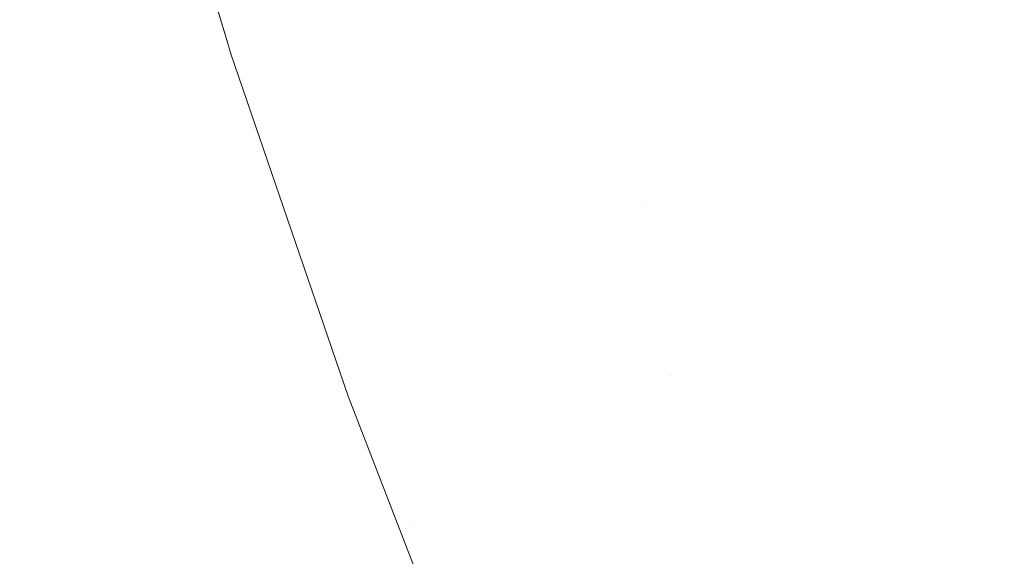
# Model space of a CAD drawing. Header units: centimetres. Extents: x -21.6 to 22.7, y 3.4 to 5.2.
# Tile 118 of 256: x -6.7031 to -6.6788, y 3.8159 to 3.8291. Entities that reach past the tile are written whole.
import ezdxf

# ---------------------------------------------------------------- set-up
doc = ezdxf.new("R2010")
doc.units = ezdxf.units.CM
doc.header["$LTSCALE"] = 2.54
doc.layers.add('Lucido design-1', color=7, linetype='Continuous')

# ---------------------------------------------------------------- blocks, each defined once
blk = doc.blocks.new('Gruppo-4-1')
at = {"color": 7, "linetype": 'Continuous', "lineweight": 9}
blk.add_3dface([(-21.503423, 5.100212, -1872.215514), (-21.503423, 3.500212, -1872.215514), (22.630348, 3.500212, -1872.215514), (22.630348, 5.100212, -1872.215514)], dxfattribs=at)
for points, invisible_edges in [([(-6.700391, 3.83646, -1872.917089), (-6.700524, 3.836976, -1872.915514), (-6.698022, 3.828596, -1872.915514), (-6.698038, 3.82859, -1872.917089)], 13), ([(-6.698022, 3.828596, -1872.915514), (-6.700524, 3.836976, -1872.915514), (-6.700524, 3.836976, -1872.715514), (-6.698022, 3.828596, -1872.715514)], 10), ([(-6.698009, 3.828603, -1872.713294), (-6.698022, 3.828596, -1872.715514), (-6.700524, 3.836976, -1872.715514), (-6.700362, 3.836472, -1872.713294)], 13), ([(-6.697044, 3.829048, -1872.699636), (-6.697311, 3.828925, -1872.701944), (-6.699653, 3.836759, -1872.701944), (-6.699382, 3.836869, -1872.699636)], 15), ([(-6.699382, 3.836869, -1872.699636), (-6.699066, 3.836997, -1872.697318), (-6.696733, 3.829192, -1872.697318), (-6.697044, 3.829048, -1872.699636)], 15), ([(-6.697534, 3.828822, -1872.704243), (-6.697714, 3.828739, -1872.706529), (-6.700063, 3.836593, -1872.706529), (-6.699879, 3.836668, -1872.704243)], 15), ([(-6.699879, 3.836668, -1872.704243), (-6.699653, 3.836759, -1872.701944), (-6.697311, 3.828925, -1872.701944), (-6.697534, 3.828822, -1872.704243)], 15), ([(-6.700641, 3.836359, -1872.923631), (-6.700545, 3.836398, -1872.921959), (-6.69819, 3.82852, -1872.921959), (-6.698284, 3.828476, -1872.923631)], 15), ([(-6.698118, 3.828553, -1872.920311), (-6.69819, 3.82852, -1872.921959), (-6.700545, 3.836398, -1872.921959), (-6.700472, 3.836428, -1872.920311)], 15), ([(-6.700472, 3.836428, -1872.920311), (-6.700421, 3.836448, -1872.918688), (-6.698067, 3.828576, -1872.918688), (-6.698118, 3.828553, -1872.920311)], 15), ([(-6.698038, 3.82859, -1872.917089), (-6.698067, 3.828576, -1872.918688), (-6.700421, 3.836448, -1872.918688), (-6.700391, 3.83646, -1872.917089)], 15), ([(-6.700362, 3.836472, -1872.713294), (-6.700303, 3.836496, -1872.711056), (-6.697951, 3.82863, -1872.711056), (-6.698009, 3.828603, -1872.713294)], 15), ([(-6.697853, 3.828675, -1872.7088), (-6.697951, 3.82863, -1872.711056), (-6.700303, 3.836496, -1872.711056), (-6.700204, 3.836536, -1872.7088)], 15), ([(-6.700204, 3.836536, -1872.7088), (-6.700063, 3.836593, -1872.706529), (-6.697714, 3.828739, -1872.706529), (-6.697853, 3.828675, -1872.7088)], 15), ([(-6.681914, 3.83603, -1872.654508), (-6.680673, 3.836603, -1872.652484), (-6.678269, 3.829522, -1872.652484), (-6.679489, 3.828885, -1872.654508)], 15), ([(-6.701278, 3.836102, -1872.930554), (-6.701079, 3.836182, -1872.928788), (-6.698715, 3.828277, -1872.928788), (-6.698911, 3.828187, -1872.930554)], 15), ([(-6.698546, 3.828355, -1872.927046), (-6.698715, 3.828277, -1872.928788), (-6.701079, 3.836182, -1872.928788), (-6.700907, 3.836252, -1872.927046)], 15), ([(-6.700907, 3.836252, -1872.927046), (-6.700762, 3.836311, -1872.925326), (-6.698403, 3.828421, -1872.925326), (-6.698546, 3.828355, -1872.927046)], 15), ([(-6.698284, 3.828476, -1872.923631), (-6.698403, 3.828421, -1872.925326), (-6.700762, 3.836311, -1872.925326), (-6.700641, 3.836359, -1872.923631)], 15), ([(-6.699388, 3.827966, -1872.934153), (-6.699672, 3.827836, -1872.935985), (-6.70205, 3.835789, -1872.935985), (-6.701762, 3.835906, -1872.934153)], 15), ([(-6.701762, 3.835906, -1872.934153), (-6.701505, 3.83601, -1872.932342), (-6.699135, 3.828083, -1872.932342), (-6.699388, 3.827966, -1872.934153)], 15), ([(-6.698911, 3.828187, -1872.930554), (-6.699135, 3.828083, -1872.932342), (-6.701505, 3.83601, -1872.932342), (-6.701278, 3.836102, -1872.930554)], 15), ([(-6.679489, 3.828885, -1872.654508), (-6.680667, 3.82827, -1872.656569), (-6.683113, 3.835476, -1872.656569), (-6.681914, 3.83603, -1872.654508)], 15), ([(-6.699987, 3.82769, -1872.937837), (-6.700334, 3.82753, -1872.939711), (-6.702722, 3.835517, -1872.939711), (-6.702369, 3.83566, -1872.937837)], 15), ([(-6.702369, 3.83566, -1872.937837), (-6.70205, 3.835789, -1872.935985), (-6.699672, 3.827836, -1872.935985), (-6.699987, 3.82769, -1872.937837)], 15), ([(-6.70311, 3.835361, -1872.941603), (-6.702722, 3.835517, -1872.939711), (-6.700334, 3.82753, -1872.939711), (-6.700716, 3.827354, -1872.941603)], 15), ([(-6.684268, 3.834943, -1872.658665), (-6.683113, 3.835476, -1872.656569), (-6.680667, 3.82827, -1872.656569), (-6.681802, 3.827678, -1872.658665)], 15), ([(-6.703992, 3.835003, -1872.945443), (-6.703533, 3.835189, -1872.943514), (-6.701132, 3.827162, -1872.943514), (-6.701585, 3.826953, -1872.945443)], 15), ([(-6.700716, 3.827354, -1872.941603), (-6.701132, 3.827162, -1872.943514), (-6.703533, 3.835189, -1872.943514), (-6.70311, 3.835361, -1872.941603)], 15), ([(-6.701585, 3.826953, -1872.945443), (-6.702076, 3.826726, -1872.947388), (-6.70449, 3.834802, -1872.947388), (-6.703992, 3.835003, -1872.945443)], 15), ([(-6.681802, 3.827678, -1872.658665), (-6.682893, 3.827108, -1872.660793), (-6.685379, 3.834431, -1872.660793), (-6.684268, 3.834943, -1872.658665)], 15), ([(-6.705028, 3.834585, -1872.949348), (-6.70449, 3.834802, -1872.947388), (-6.702076, 3.826726, -1872.947388), (-6.702605, 3.826482, -1872.949348)], 15), ([(-6.702605, 3.826482, -1872.949348), (-6.703174, 3.826219, -1872.951323), (-6.705606, 3.834351, -1872.951323), (-6.705028, 3.834585, -1872.949348)], 15), ([(-6.686444, 3.83394, -1872.662952), (-6.685379, 3.834431, -1872.660793), (-6.682893, 3.827108, -1872.660793), (-6.683939, 3.826562, -1872.662952)], 15), ([(-6.683939, 3.826562, -1872.662952), (-6.68494, 3.82604, -1872.665138), (-6.687462, 3.83347, -1872.665138), (-6.686444, 3.83394, -1872.662952)], 15), ([(-6.688434, 3.833021, -1872.66735), (-6.687462, 3.83347, -1872.665138), (-6.68494, 3.82604, -1872.665138), (-6.685895, 3.825542, -1872.66735)], 15), ([(-6.685895, 3.825542, -1872.66735), (-6.686804, 3.825067, -1872.669585), (-6.689359, 3.832594, -1872.669585), (-6.688434, 3.833021, -1872.66735)], 15), ([(-6.690236, 3.83219, -1872.67184), (-6.689359, 3.832594, -1872.669585), (-6.686804, 3.825067, -1872.669585), (-6.687666, 3.824618, -1872.67184)], 15), ([(-6.687666, 3.824618, -1872.67184), (-6.68848, 3.824192, -1872.674113), (-6.691065, 3.831807, -1872.674113), (-6.690236, 3.83219, -1872.67184)], 15), ([(-6.691847, 3.831446, -1872.676402), (-6.691065, 3.831807, -1872.674113), (-6.68848, 3.824192, -1872.674113), (-6.689248, 3.823792, -1872.676402)], 15), ([(-6.689248, 3.823792, -1872.676402), (-6.689968, 3.823416, -1872.678705), (-6.69258, 3.831108, -1872.678705), (-6.691847, 3.831446, -1872.676402)], 15), ([(-6.693265, 3.830792, -1872.681018), (-6.69258, 3.831108, -1872.678705), (-6.689968, 3.823416, -1872.678705), (-6.690641, 3.823064, -1872.681018)], 15), ([(-6.690641, 3.823064, -1872.681018), (-6.691267, 3.822738, -1872.683339), (-6.693902, 3.830498, -1872.683339), (-6.693265, 3.830792, -1872.681018)], 15), ([(-6.694491, 3.830226, -1872.685667), (-6.693902, 3.830498, -1872.683339), (-6.691267, 3.822738, -1872.683339), (-6.691846, 3.822435, -1872.685667)], 15), ([(-6.691846, 3.822435, -1872.685667), (-6.692379, 3.822158, -1872.687998), (-6.695033, 3.829976, -1872.687998), (-6.694491, 3.830226, -1872.685667)], 15), ([(-6.695527, 3.829748, -1872.690331), (-6.695033, 3.829976, -1872.687998), (-6.692379, 3.822158, -1872.687998), (-6.692865, 3.821904, -1872.690331)], 15), ([(-6.692865, 3.821904, -1872.690331), (-6.693305, 3.821674, -1872.692664), (-6.695975, 3.829541, -1872.692664), (-6.695527, 3.829748, -1872.690331)], 15), ([(-6.693699, 3.821468, -1872.694993), (-6.694049, 3.821286, -1872.697318), (-6.696733, 3.829192, -1872.697318), (-6.696377, 3.829356, -1872.694993)], 15), ([(-6.696377, 3.829356, -1872.694993), (-6.695975, 3.829541, -1872.692664), (-6.693305, 3.821674, -1872.692664), (-6.693699, 3.821468, -1872.694993)], 15), ([(-6.679489, 3.828885, -1872.654508), (-6.678269, 3.829522, -1872.652484), (-6.675533, 3.822372, -1872.652484), (-6.676729, 3.821671, -1872.654508)], 15), ([(-6.697044, 3.829048, -1872.699636), (-6.696733, 3.829192, -1872.697318), (-6.694049, 3.821286, -1872.697318), (-6.694355, 3.821126, -1872.699636)], 15), ([(-6.697534, 3.828822, -1872.704243), (-6.697311, 3.828925, -1872.701944), (-6.694617, 3.82099, -1872.701944), (-6.694836, 3.820875, -1872.704243)], 15), ([(-6.694355, 3.821126, -1872.699636), (-6.694617, 3.82099, -1872.701944), (-6.697311, 3.828925, -1872.701944), (-6.697044, 3.829048, -1872.699636)], 15), ([(-6.676729, 3.821671, -1872.654508), (-6.677883, 3.820994, -1872.656569), (-6.680667, 3.82827, -1872.656569), (-6.679489, 3.828885, -1872.654508)], 15), ([(-6.695331, 3.820617, -1872.917089), (-6.69536, 3.820602, -1872.918688), (-6.698067, 3.828576, -1872.918688), (-6.698038, 3.82859, -1872.917089)], 15), ([(-6.698038, 3.82859, -1872.917089), (-6.698022, 3.828596, -1872.915514), (-6.697931, 3.82829, -1872.915514)], 9), ([(-6.695331, 3.820617, -1872.917089), (-6.698038, 3.82859, -1872.917089), (-6.697931, 3.82829, -1872.915514)], 11), ([(-6.697931, 3.82829, -1872.715514), (-6.698022, 3.828596, -1872.715514), (-6.698009, 3.828603, -1872.713294)], 10), ([(-6.698022, 3.828596, -1872.715514), (-6.697931, 3.82829, -1872.715514), (-6.697931, 3.82829, -1872.915514), (-6.698022, 3.828596, -1872.915514)], 10), ([(-6.698009, 3.828603, -1872.713294), (-6.697951, 3.82863, -1872.711056), (-6.695246, 3.820661, -1872.711056), (-6.695303, 3.820631, -1872.713294)], 15), ([(-6.697931, 3.82829, -1872.715514), (-6.698009, 3.828603, -1872.713294), (-6.695303, 3.820631, -1872.713294)], 11), ([(-6.69515, 3.820711, -1872.7088), (-6.695246, 3.820661, -1872.711056), (-6.697951, 3.82863, -1872.711056), (-6.697853, 3.828675, -1872.7088)], 15), ([(-6.697853, 3.828675, -1872.7088), (-6.697714, 3.828739, -1872.706529), (-6.695014, 3.820783, -1872.706529), (-6.69515, 3.820711, -1872.7088)], 15), ([(-6.694836, 3.820875, -1872.704243), (-6.695014, 3.820783, -1872.706529), (-6.697714, 3.828739, -1872.706529), (-6.697534, 3.828822, -1872.704243)], 15), ([(-6.695831, 3.820356, -1872.927046), (-6.695997, 3.820269, -1872.928788), (-6.698715, 3.828277, -1872.928788), (-6.698546, 3.828355, -1872.927046)], 15), ([(-6.698546, 3.828355, -1872.927046), (-6.698403, 3.828421, -1872.925326), (-6.69569, 3.82043, -1872.925326), (-6.695831, 3.820356, -1872.927046)], 15), ([(-6.695574, 3.82049, -1872.923631), (-6.69569, 3.82043, -1872.925326), (-6.698403, 3.828421, -1872.925326), (-6.698284, 3.828476, -1872.923631)], 15), ([(-6.698284, 3.828476, -1872.923631), (-6.69819, 3.82852, -1872.921959), (-6.69548, 3.820539, -1872.921959), (-6.695574, 3.82049, -1872.923631)], 15), ([(-6.69541, 3.820576, -1872.920311), (-6.69548, 3.820539, -1872.921959), (-6.69819, 3.82852, -1872.921959), (-6.698118, 3.828553, -1872.920311)], 15), ([(-6.698118, 3.828553, -1872.920311), (-6.698067, 3.828576, -1872.918688), (-6.69536, 3.820602, -1872.918688), (-6.69541, 3.820576, -1872.920311)], 15), ([(-6.696189, 3.820169, -1872.930554), (-6.696409, 3.820054, -1872.932342), (-6.699135, 3.828083, -1872.932342), (-6.698911, 3.828187, -1872.930554)], 15), ([(-6.698911, 3.828187, -1872.930554), (-6.698715, 3.828277, -1872.928788), (-6.695997, 3.820269, -1872.928788), (-6.696189, 3.820169, -1872.930554)], 15), ([(-6.697931, 3.82829, -1872.915514), (-6.695036, 3.819833, -1872.915514), (-6.695331, 3.820617, -1872.917089)], 10), ([(-6.697931, 3.82829, -1872.915514), (-6.697931, 3.82829, -1872.715514), (-6.695036, 3.819833, -1872.715514), (-6.695036, 3.819833, -1872.915514)], 5), ([(-6.695303, 3.820631, -1872.713294), (-6.695036, 3.819833, -1872.715514), (-6.697931, 3.82829, -1872.715514)], 9), ([(-6.681802, 3.827678, -1872.658665), (-6.680667, 3.82827, -1872.656569), (-6.677883, 3.820994, -1872.656569), (-6.678995, 3.820341, -1872.658665)], 15), ([(-6.696658, 3.819924, -1872.934153), (-6.696937, 3.819779, -1872.935985), (-6.699672, 3.827836, -1872.935985), (-6.699388, 3.827966, -1872.934153)], 15), ([(-6.699388, 3.827966, -1872.934153), (-6.699135, 3.828083, -1872.932342), (-6.696409, 3.820054, -1872.932342), (-6.696658, 3.819924, -1872.934153)], 15), ([(-6.697246, 3.819617, -1872.937837), (-6.697588, 3.819439, -1872.939711), (-6.700334, 3.82753, -1872.939711), (-6.699987, 3.82769, -1872.937837)], 15), ([(-6.699987, 3.82769, -1872.937837), (-6.699672, 3.827836, -1872.935985), (-6.696937, 3.819779, -1872.935985), (-6.697246, 3.819617, -1872.937837)], 15), ([(-6.678995, 3.820341, -1872.658665), (-6.680064, 3.819714, -1872.660793), (-6.682893, 3.827108, -1872.660793), (-6.681802, 3.827678, -1872.658665)], 15), ([(-6.700716, 3.827354, -1872.941603), (-6.700334, 3.82753, -1872.939711), (-6.697588, 3.819439, -1872.939711), (-6.697963, 3.819243, -1872.941603)], 15), ([(-6.701585, 3.826953, -1872.945443), (-6.701132, 3.827162, -1872.943514), (-6.698372, 3.81903, -1872.943514), (-6.698817, 3.818797, -1872.945443)], 15), ([(-6.697963, 3.819243, -1872.941603), (-6.698372, 3.81903, -1872.943514), (-6.701132, 3.827162, -1872.943514), (-6.700716, 3.827354, -1872.941603)], 15), ([(-6.698817, 3.818797, -1872.945443), (-6.699299, 3.818546, -1872.947388), (-6.702076, 3.826726, -1872.947388), (-6.701585, 3.826953, -1872.945443)], 15), ([(-6.683939, 3.826562, -1872.662952), (-6.682893, 3.827108, -1872.660793), (-6.680064, 3.819714, -1872.660793), (-6.681089, 3.819113, -1872.662952)], 15), ([(-6.702605, 3.826482, -1872.949348), (-6.702076, 3.826726, -1872.947388), (-6.699299, 3.818546, -1872.947388), (-6.699819, 3.818275, -1872.949348)], 15), ([(-6.699819, 3.818275, -1872.949348), (-6.700378, 3.817983, -1872.951323), (-6.703174, 3.826219, -1872.951323), (-6.702605, 3.826482, -1872.949348)], 15), ([(-6.681089, 3.819113, -1872.662952), (-6.68207, 3.818538, -1872.665138), (-6.68494, 3.82604, -1872.665138), (-6.683939, 3.826562, -1872.662952)], 15), ([(-6.703785, 3.825938, -1872.953311), (-6.703174, 3.826219, -1872.951323), (-6.700378, 3.817983, -1872.951323), (-6.700978, 3.81767, -1872.953311)], 15), ([(-6.700978, 3.81767, -1872.953311), (-6.70162, 3.817335, -1872.955309), (-6.704438, 3.825636, -1872.955309), (-6.703785, 3.825938, -1872.953311)], 15), ([(-6.685895, 3.825542, -1872.66735), (-6.68494, 3.82604, -1872.665138), (-6.68207, 3.818538, -1872.665138), (-6.683005, 3.817989, -1872.66735)], 15), ([(-6.705134, 3.825315, -1872.957318), (-6.704438, 3.825636, -1872.955309), (-6.70162, 3.817335, -1872.955309), (-6.702304, 3.816978, -1872.957318)], 15), ([(-6.683005, 3.817989, -1872.66735), (-6.683896, 3.817467, -1872.669585), (-6.686804, 3.825067, -1872.669585), (-6.685895, 3.825542, -1872.66735)], 15), ([(-6.702304, 3.816978, -1872.957318), (-6.703033, 3.816597, -1872.959334), (-6.705876, 3.824973, -1872.959334), (-6.705134, 3.825315, -1872.957318)], 15), ([(-6.706663, 3.82461, -1872.961357), (-6.705876, 3.824973, -1872.959334), (-6.703033, 3.816597, -1872.959334), (-6.703806, 3.816194, -1872.961357)], 15), ([(-6.687666, 3.824618, -1872.67184), (-6.686804, 3.825067, -1872.669585), (-6.683896, 3.817467, -1872.669585), (-6.68474, 3.816972, -1872.67184)], 15), ([(-6.687055, 3.820356, -1872.674113), (-6.68848, 3.824192, -1872.674113), (-6.687666, 3.824618, -1872.67184)], 11), ([(-6.687666, 3.824618, -1872.67184), (-6.68474, 3.816972, -1872.67184), (-6.687055, 3.820356, -1872.674113)], 11), ([(-6.687815, 3.819935, -1872.676402), (-6.689248, 3.823792, -1872.676402), (-6.68848, 3.824192, -1872.674113), (-6.687055, 3.820356, -1872.674113)], 15), ([(-6.688529, 3.81954, -1872.678705), (-6.689968, 3.823416, -1872.678705), (-6.689248, 3.823792, -1872.676402), (-6.687815, 3.819935, -1872.676402)], 15), ([(-6.689195, 3.819171, -1872.681018), (-6.690641, 3.823064, -1872.681018), (-6.689968, 3.823416, -1872.678705), (-6.688529, 3.81954, -1872.678705)], 15), ([(-6.689815, 3.818828, -1872.683339), (-6.691267, 3.822738, -1872.683339), (-6.690641, 3.823064, -1872.681018), (-6.689195, 3.819171, -1872.681018)], 15), ([(-6.690388, 3.81851, -1872.685667), (-6.691846, 3.822435, -1872.685667), (-6.691267, 3.822738, -1872.683339), (-6.689815, 3.818828, -1872.683339)], 15), ([(-6.690915, 3.818218, -1872.687998), (-6.692379, 3.822158, -1872.687998), (-6.691846, 3.822435, -1872.685667), (-6.690388, 3.81851, -1872.685667)], 15), ([(-6.691397, 3.817952, -1872.690331), (-6.692865, 3.821904, -1872.690331), (-6.692379, 3.822158, -1872.687998), (-6.690915, 3.818218, -1872.687998)], 15), ([(-6.691832, 3.817711, -1872.692664), (-6.693305, 3.821674, -1872.692664), (-6.692865, 3.821904, -1872.690331), (-6.691397, 3.817952, -1872.690331)], 15), ([(-6.692223, 3.817494, -1872.694993), (-6.693699, 3.821468, -1872.694993), (-6.693305, 3.821674, -1872.692664), (-6.691832, 3.817711, -1872.692664)], 15), ([(-6.692569, 3.817302, -1872.697318), (-6.694049, 3.821286, -1872.697318), (-6.693699, 3.821468, -1872.694993), (-6.692223, 3.817494, -1872.694993)], 15), ([(-6.693132, 3.816991, -1872.701944), (-6.694617, 3.82099, -1872.701944), (-6.694355, 3.821126, -1872.699636), (-6.692872, 3.817135, -1872.699636)], 15), ([(-6.692872, 3.817135, -1872.699636), (-6.694355, 3.821126, -1872.699636), (-6.694049, 3.821286, -1872.697318), (-6.692569, 3.817302, -1872.697318)], 15), ([(-6.693524, 3.816774, -1872.706529), (-6.695014, 3.820783, -1872.706529), (-6.694836, 3.820875, -1872.704243), (-6.693349, 3.816871, -1872.704243)], 15), ([(-6.693349, 3.816871, -1872.704243), (-6.694836, 3.820875, -1872.704243), (-6.694617, 3.82099, -1872.701944), (-6.693132, 3.816991, -1872.701944)], 15), ([(-6.677458, 3.816655, -1872.658665), (-6.678995, 3.820341, -1872.658665), (-6.677883, 3.820994, -1872.656569), (-6.676358, 3.817337, -1872.656569)], 15), ([(-6.692328, 3.812521, -1872.920311), (-6.692397, 3.81248, -1872.921959), (-6.69548, 3.820539, -1872.921959), (-6.69541, 3.820576, -1872.920311)], 15), ([(-6.69541, 3.820576, -1872.920311), (-6.69536, 3.820602, -1872.918688), (-6.692279, 3.812549, -1872.918688), (-6.692328, 3.812521, -1872.920311)], 15), ([(-6.692251, 3.812566, -1872.917089), (-6.692279, 3.812549, -1872.918688), (-6.69536, 3.820602, -1872.918688), (-6.695331, 3.820617, -1872.917089)], 15), ([(-6.692251, 3.812566, -1872.917089), (-6.695331, 3.820617, -1872.917089), (-6.695036, 3.819833, -1872.915514)], 11), ([(-6.695303, 3.820631, -1872.713294), (-6.695246, 3.820661, -1872.711056), (-6.692168, 3.812615, -1872.711056), (-6.692223, 3.812582, -1872.713294)], 15), ([(-6.695036, 3.819833, -1872.715514), (-6.695303, 3.820631, -1872.713294), (-6.692223, 3.812582, -1872.713294)], 11), ([(-6.692073, 3.81267, -1872.7088), (-6.692168, 3.812615, -1872.711056), (-6.695246, 3.820661, -1872.711056), (-6.69515, 3.820711, -1872.7088)], 15), ([(-6.69515, 3.820711, -1872.7088), (-6.695014, 3.820783, -1872.706529), (-6.693524, 3.816774, -1872.706529)], 11), ([(-6.692073, 3.81267, -1872.7088), (-6.69515, 3.820711, -1872.7088), (-6.693524, 3.816774, -1872.706529)], 11), ([(-6.69274, 3.812279, -1872.927046), (-6.692903, 3.812184, -1872.928788), (-6.695997, 3.820269, -1872.928788), (-6.695831, 3.820356, -1872.927046)], 15), ([(-6.695831, 3.820356, -1872.927046), (-6.69569, 3.82043, -1872.925326), (-6.692602, 3.81236, -1872.925326), (-6.69274, 3.812279, -1872.927046)], 15), ([(-6.692488, 3.812427, -1872.923631), (-6.692602, 3.81236, -1872.925326), (-6.69569, 3.82043, -1872.925326), (-6.695574, 3.82049, -1872.923631)], 15), ([(-6.695574, 3.82049, -1872.923631), (-6.69548, 3.820539, -1872.921959), (-6.692397, 3.81248, -1872.921959), (-6.692488, 3.812427, -1872.923631)], 15), ([(-6.687055, 3.820356, -1872.674113), (-6.685538, 3.816503, -1872.674113), (-6.68629, 3.816062, -1872.676402), (-6.687815, 3.819935, -1872.676402)], 15), ([(-6.68474, 3.816972, -1872.67184), (-6.685538, 3.816503, -1872.674113), (-6.687055, 3.820356, -1872.674113)], 11), ([(-6.678515, 3.815999, -1872.660793), (-6.680064, 3.819714, -1872.660793), (-6.678995, 3.820341, -1872.658665), (-6.677458, 3.816655, -1872.658665)], 15), ([(-6.693092, 3.812073, -1872.930554), (-6.693307, 3.811947, -1872.932342), (-6.696409, 3.820054, -1872.932342), (-6.696189, 3.820169, -1872.930554)], 15), ([(-6.696189, 3.820169, -1872.930554), (-6.695997, 3.820269, -1872.928788), (-6.692903, 3.812184, -1872.928788), (-6.693092, 3.812073, -1872.930554)], 15), ([(-6.693551, 3.811804, -1872.934153), (-6.693824, 3.811644, -1872.935985), (-6.696937, 3.819779, -1872.935985), (-6.696658, 3.819924, -1872.934153)], 15), ([(-6.696658, 3.819924, -1872.934153), (-6.696409, 3.820054, -1872.932342), (-6.693307, 3.811947, -1872.932342), (-6.693551, 3.811804, -1872.934153)], 15), ([(-6.687815, 3.819935, -1872.676402), (-6.68629, 3.816062, -1872.676402), (-6.686996, 3.815648, -1872.678705), (-6.688529, 3.81954, -1872.678705)], 15), ([(-6.694127, 3.811466, -1872.937837), (-6.694462, 3.811269, -1872.939711), (-6.697588, 3.819439, -1872.939711), (-6.697246, 3.819617, -1872.937837)], 15), ([(-6.697246, 3.819617, -1872.937837), (-6.696937, 3.819779, -1872.935985), (-6.693824, 3.811644, -1872.935985), (-6.694127, 3.811466, -1872.937837)], 15), ([(-6.695036, 3.819833, -1872.915514), (-6.692225, 3.812578, -1872.915514), (-6.692251, 3.812566, -1872.917089)], 10), ([(-6.692225, 3.812578, -1872.915514), (-6.695036, 3.819833, -1872.915514), (-6.695036, 3.819833, -1872.715514), (-6.692225, 3.812578, -1872.715514)], 10), ([(-6.692223, 3.812582, -1872.713294), (-6.692225, 3.812578, -1872.715514), (-6.695036, 3.819833, -1872.715514)], 9), ([(-6.679528, 3.81537, -1872.662952), (-6.681089, 3.819113, -1872.662952), (-6.680064, 3.819714, -1872.660793), (-6.678515, 3.815999, -1872.660793)], 15), ([(-6.697963, 3.819243, -1872.941603), (-6.697588, 3.819439, -1872.939711), (-6.694462, 3.811269, -1872.939711), (-6.694829, 3.811054, -1872.941603)], 15), ([(-6.688529, 3.81954, -1872.678705), (-6.686996, 3.815648, -1872.678705), (-6.687656, 3.815261, -1872.681018), (-6.689195, 3.819171, -1872.681018)], 15), ([(-6.694829, 3.811054, -1872.941603), (-6.69523, 3.810819, -1872.943514), (-6.698372, 3.81903, -1872.943514), (-6.697963, 3.819243, -1872.941603)], 15), ([(-6.689195, 3.819171, -1872.681018), (-6.687656, 3.815261, -1872.681018), (-6.688269, 3.814902, -1872.683339), (-6.689815, 3.818828, -1872.683339)], 15), ([(-6.698817, 3.818797, -1872.945443), (-6.698372, 3.81903, -1872.943514), (-6.69523, 3.810819, -1872.943514), (-6.695666, 3.810563, -1872.945443)], 15), ([(-6.680498, 3.814768, -1872.665138), (-6.68207, 3.818538, -1872.665138), (-6.681089, 3.819113, -1872.662952), (-6.679528, 3.81537, -1872.662952)], 15), ([(-6.695666, 3.810563, -1872.945443), (-6.696138, 3.810286, -1872.947388), (-6.699299, 3.818546, -1872.947388), (-6.698817, 3.818797, -1872.945443)], 15), ([(-6.689815, 3.818828, -1872.683339), (-6.688269, 3.814902, -1872.683339), (-6.688836, 3.814569, -1872.685667), (-6.690388, 3.81851, -1872.685667)], 15), ([(-6.699819, 3.818275, -1872.949348), (-6.699299, 3.818546, -1872.947388), (-6.696138, 3.810286, -1872.947388), (-6.696648, 3.809987, -1872.949348)], 15), ([(-6.690388, 3.81851, -1872.685667), (-6.688836, 3.814569, -1872.685667), (-6.689358, 3.814263, -1872.687998), (-6.690915, 3.818218, -1872.687998)], 15), ([(-6.681423, 3.814194, -1872.66735), (-6.683005, 3.817989, -1872.66735), (-6.68207, 3.818538, -1872.665138), (-6.680498, 3.814768, -1872.665138)], 15), ([(-6.696648, 3.809987, -1872.949348), (-6.697196, 3.809666, -1872.951323), (-6.700378, 3.817983, -1872.951323), (-6.699819, 3.818275, -1872.949348)], 15), ([(-6.690915, 3.818218, -1872.687998), (-6.689358, 3.814263, -1872.687998), (-6.689834, 3.813984, -1872.690331), (-6.691397, 3.817952, -1872.690331)], 15), ([(-6.700978, 3.81767, -1872.953311), (-6.700378, 3.817983, -1872.951323), (-6.697196, 3.809666, -1872.951323), (-6.697784, 3.809321, -1872.953311)], 15), ([(-6.691397, 3.817952, -1872.690331), (-6.689834, 3.813984, -1872.690331), (-6.690265, 3.813731, -1872.692664), (-6.691832, 3.817711, -1872.692664)], 15), ([(-6.682303, 3.813647, -1872.669585), (-6.683896, 3.817467, -1872.669585), (-6.683005, 3.817989, -1872.66735), (-6.681423, 3.814194, -1872.66735)], 15), ([(-6.697784, 3.809321, -1872.953311), (-6.698412, 3.808952, -1872.955309), (-6.70162, 3.817335, -1872.955309), (-6.700978, 3.81767, -1872.953311)], 15), ([(-6.691832, 3.817711, -1872.692664), (-6.690265, 3.813731, -1872.692664), (-6.690652, 3.813504, -1872.694993), (-6.692223, 3.817494, -1872.694993)], 15), ([(-6.692223, 3.817494, -1872.694993), (-6.690652, 3.813504, -1872.694993), (-6.690995, 3.813303, -1872.697318), (-6.692569, 3.817302, -1872.697318)], 15), ([(-6.683138, 3.813129, -1872.67184), (-6.68474, 3.816972, -1872.67184), (-6.683896, 3.817467, -1872.669585), (-6.682303, 3.813647, -1872.669585)], 15), ([(-6.702304, 3.816978, -1872.957318), (-6.70162, 3.817335, -1872.955309), (-6.698412, 3.808952, -1872.955309), (-6.699083, 3.808559, -1872.957318)], 15), ([(-6.692569, 3.817302, -1872.697318), (-6.690995, 3.813303, -1872.697318), (-6.691294, 3.813127, -1872.699636), (-6.692872, 3.817135, -1872.699636)], 15), ([(-6.699083, 3.808559, -1872.957318), (-6.699797, 3.80814, -1872.959334), (-6.703033, 3.816597, -1872.959334), (-6.702304, 3.816978, -1872.957318)], 15), ([(-6.693132, 3.816991, -1872.701944), (-6.691551, 3.812977, -1872.701944), (-6.691766, 3.812851, -1872.704243), (-6.693349, 3.816871, -1872.704243)], 15), ([(-6.692872, 3.817135, -1872.699636), (-6.691294, 3.813127, -1872.699636), (-6.691551, 3.812977, -1872.701944), (-6.693132, 3.816991, -1872.701944)], 15), ([(-6.683928, 3.812639, -1872.674113), (-6.685538, 3.816503, -1872.674113), (-6.68474, 3.816972, -1872.67184), (-6.683138, 3.813129, -1872.67184)], 15), ([(-6.693349, 3.816871, -1872.704243), (-6.691766, 3.812851, -1872.704243), (-6.69194, 3.812749, -1872.706529), (-6.693524, 3.816774, -1872.706529)], 15), ([(-6.693524, 3.816774, -1872.706529), (-6.69194, 3.812749, -1872.706529), (-6.692073, 3.81267, -1872.7088)], 11), ([(-6.703806, 3.816194, -1872.961357), (-6.703033, 3.816597, -1872.959334), (-6.699797, 3.80814, -1872.959334), (-6.700555, 3.807696, -1872.961357)], 15), ([(-6.684671, 3.812178, -1872.676402), (-6.68629, 3.816062, -1872.676402), (-6.685538, 3.816503, -1872.674113), (-6.683928, 3.812639, -1872.674113)], 15), ([(-6.700555, 3.807696, -1872.961357), (-6.701358, 3.807225, -1872.963384), (-6.704626, 3.815766, -1872.963384), (-6.703806, 3.816194, -1872.961357)], 15), ([(-6.685369, 3.811745, -1872.678705), (-6.686996, 3.815648, -1872.678705), (-6.68629, 3.816062, -1872.676402), (-6.684671, 3.812178, -1872.676402)], 15), ([(-6.678515, 3.815999, -1872.660793), (-6.676873, 3.812275, -1872.660793), (-6.677874, 3.811618, -1872.662952), (-6.679528, 3.81537, -1872.662952)], 15)]:
    blk.add_3dface(points, dxfattribs=dict(at, invisible_edges=invisible_edges))
blk = doc.blocks.new('Gruppo-5-1')
at = {"color": 7}
blk.add_blockref('Gruppo-4-1', (0, 0), dxfattribs=at)

msp = doc.modelspace()

# ---------------------------------------------------------------- block references
at = {"layer": 'Lucido design-1', "color": 7}
msp.add_blockref('Gruppo-5-1', (0, 0), dxfattribs=at)

doc.saveas('drawing.dxf')
